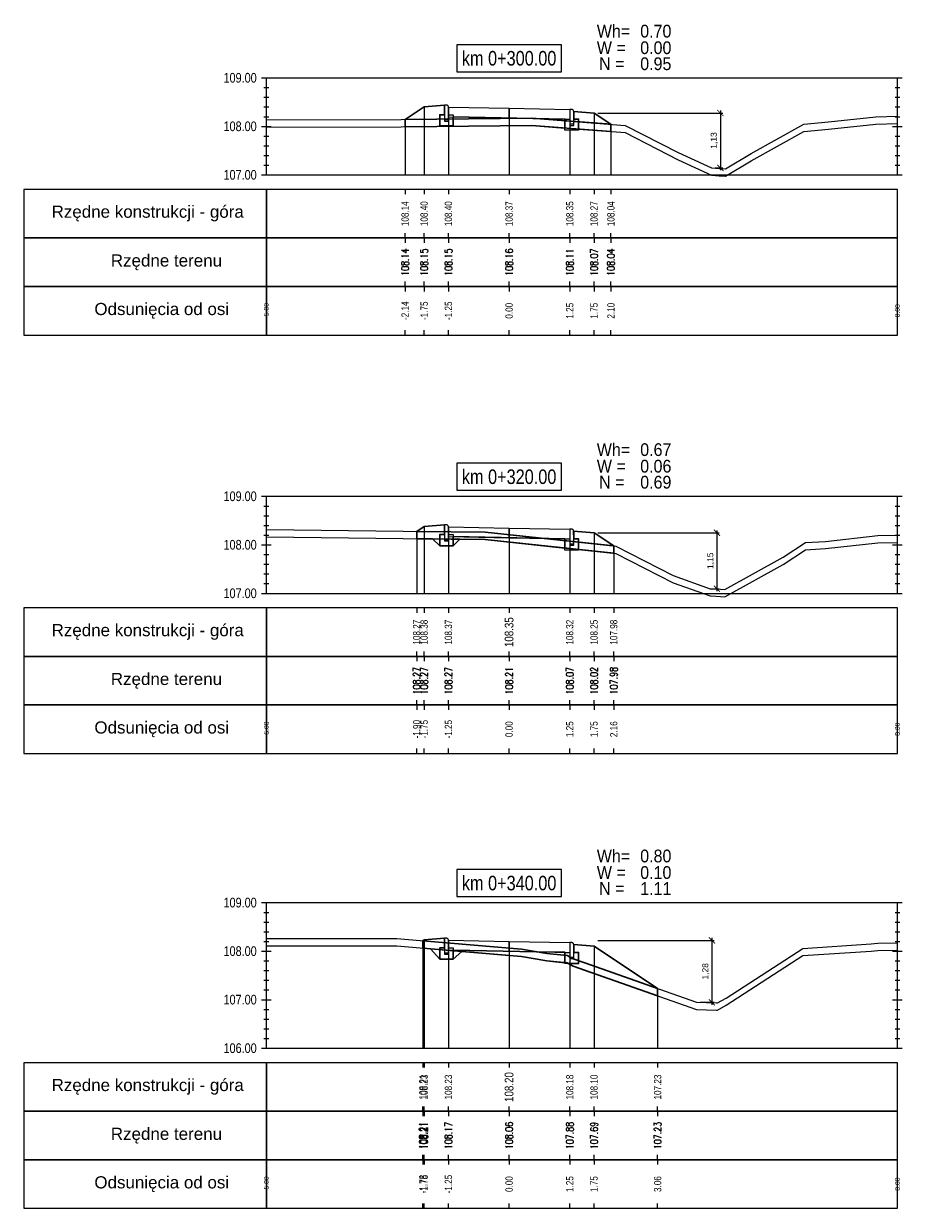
# Model space of a CAD drawing. Extents: x 7537626 to 7538805, y 5722894 to 5725486.
# Tile 23 of 105: x 7538074 to 7538092, y 5725457 to 5725481. Entities that reach past the tile are written whole.
import ezdxf

# ---------------------------------------------------------------- set-up
doc = ezdxf.new("R2010")
doc.units = 0
doc.header["$PDMODE"] = 35
doc.header["$PDSIZE"] = 0.3
for name, color, linetype in [('C-DROGI-PROFILE', 7, 'Continuous'), ('C-DROGI-PROFILE-ETYKIETY', 7, 'Continuous'), ('C-DROGI-PRZEKROJE-ETYKIETY', 7, 'Continuous'), ('C-POPRZECZKA-przekrój', 2, 'Continuous'), ('C-POPRZECZKA-widok', 1, 'Continuous')]:
    doc.layers.add(name, color=color, linetype=linetype)
for name, color, linetype, true_color in [('C-humus', 7, 'Continuous', 0x003df5), ('C-Teren', 7, 'Continuous', 0x008521), ('poprzeczki', 7, 'Continuous', 0x0000d6)]:
    doc.layers.add(name, color=color, linetype=linetype, true_color=true_color)
for name, color, linetype, lineweight, plot in [('D-1.pow. hum.', 7, 'Continuous', 30, False), ('D-2.wykop', 30, 'Continuous', 30, False), ('D-3.nasyp', 4, 'Continuous', 30, False)]:
    doc.layers.add(name, color=color, linetype=linetype, lineweight=lineweight, plot=plot)
doc.layers.add('D-roboty-ziemne-opis', color=2, linetype='Continuous', lineweight=30)
doc.styles.add('2mm08', font='arial.ttf', dxfattribs={"width": 0.8})
doc.styles.add('opis_50', font='arial.ttf', dxfattribs={"height": 0.125})
doc.styles.get("Standard").update_dxf_attribs({"font": 'arial.ttf'})
doc.dimstyles.new('OPIS_50', dxfattribs={"dimscale": 0.5, "dimtxt": 0.125, "dimasz": 0.25, "dimexe": 0.1, "dimexo": 0.15, "dimgap": 0.1, "dimtad": 1, "dimzin": 0, "dimtxsty": 'opis_50', "dimblk": 'ARCHTICK', "dimcen": 0.15, "dimdle": 0.1, "dimaunit": 2, "dimadec": 4, "dimazin": 0, "dimtfac": 1, "dimtmove": 0, "dimatfit": 3, "dimfxl": 1, "dimarcsym": 0})

# ---------------------------------------------------------------- blocks, each defined once
blk = doc.blocks.new('_ArchTick')
at = {"color": 0, "linetype": 'ByBlock', "const_width": 0.15}
blk.add_lwpolyline([(-0.5, -0.5), (0.5, 0.5)], dxfattribs=at)
blk = doc.blocks.new('*D48')
at = {"layer": 'Defpoints', "color": 0, "transparency": 16777216}
for p in [(7538086.014, 5725479.311), (7538088.432, 5725478.18), (7538088.616, 5725478.18)]:
    blk.add_point(p, dxfattribs=at)
at = {"layer": 'poprzeczki', "color": 0, "lineweight": -2, "transparency": 16777216}
for p, q in [((7538088.616, 5725479.361), (7538088.616, 5725478.13)), ((7538086.089, 5725479.311), (7538088.666, 5725479.311)), ((7538088.507, 5725478.18), (7538088.666, 5725478.18))]:
    blk.add_line(p, q, dxfattribs=at)
at = {"layer": 'poprzeczki', "color": 0, "lineweight": -2, "transparency": 16777216, "xscale": 0.125, "yscale": 0.125, "zscale": 0.125}
for p, rotation in [((7538088.616, 5725479.311), 90), ((7538088.616, 5725478.18), 270)]:
    blk.add_blockref('_ArchTick', p, dxfattribs=dict(at, rotation=rotation))
at = {"layer": 'poprzeczki', "color": 0, "transparency": 16777216, "insert": (7538088.491, 5725478.745), "char_height": 0.125, "attachment_point": 5, "rotation": 90, "style": 'opis_50'}
blk.add_mtext('1,13', dxfattribs=at)
blk = doc.blocks.new('*D49')
at = {"layer": 'Defpoints', "color": 0, "transparency": 16777216}
for p in [(7538086.014, 5725470.659), (7538088.408, 5725469.507), (7538088.544, 5725469.507)]:
    blk.add_point(p, dxfattribs=at)
at = {"layer": 'poprzeczki', "color": 0, "lineweight": -2, "transparency": 16777216}
for p, q in [((7538086.089, 5725470.659), (7538088.594, 5725470.659)), ((7538088.544, 5725470.709), (7538088.544, 5725469.457)), ((7538088.483, 5725469.507), (7538088.594, 5725469.507))]:
    blk.add_line(p, q, dxfattribs=at)
at = {"layer": 'poprzeczki', "color": 0, "lineweight": -2, "transparency": 16777216, "xscale": 0.125, "yscale": 0.125, "zscale": 0.125}
for p, rotation in [((7538088.544, 5725470.659), 90), ((7538088.544, 5725469.507), 270)]:
    blk.add_blockref('_ArchTick', p, dxfattribs=dict(at, rotation=rotation))
at = {"layer": 'poprzeczki', "color": 0, "transparency": 16777216, "insert": (7538088.419, 5725470.083), "char_height": 0.125, "attachment_point": 5, "rotation": 90, "style": 'opis_50'}
blk.add_mtext('1,15', dxfattribs=at)
blk = doc.blocks.new('*D50')
at = {"layer": 'Defpoints', "color": 0, "transparency": 16777216}
for p in [(7538086.014, 5725462.258), (7538088.123, 5725460.982), (7538088.441, 5725460.982)]:
    blk.add_point(p, dxfattribs=at)
at = {"layer": 'poprzeczki', "color": 0, "lineweight": -2, "transparency": 16777216}
for p, q in [((7538086.089, 5725462.258), (7538088.491, 5725462.258)), ((7538088.441, 5725462.308), (7538088.441, 5725460.932)), ((7538088.198, 5725460.982), (7538088.491, 5725460.982))]:
    blk.add_line(p, q, dxfattribs=at)
at = {"layer": 'poprzeczki', "color": 0, "lineweight": -2, "transparency": 16777216, "xscale": 0.125, "yscale": 0.125, "zscale": 0.125}
for p, rotation in [((7538088.441, 5725462.258), 90), ((7538088.441, 5725460.982), 270)]:
    blk.add_blockref('_ArchTick', p, dxfattribs=dict(at, rotation=rotation))
at = {"layer": 'poprzeczki', "color": 0, "transparency": 16777216, "insert": (7538088.316, 5725461.62), "char_height": 0.125, "attachment_point": 5, "rotation": 90, "style": 'opis_50'}
blk.add_mtext('1,28', dxfattribs=at)

msp = doc.modelspace()

# ---------------------------------------------------------------- linework, layer by layer
at = {"layer": 'C-DROGI-PROFILE', "color": 7, "linetype": 'Continuous', "lineweight": -3}
for p, q in [((7538082.121, 5725477.736), (7538082.121, 5725477.636)), ((7538082.514, 5725477.736), (7538082.514, 5725477.636)), ((7538083.014, 5725477.736), (7538083.014, 5725477.636)), ((7538084.264, 5725477.736), (7538084.264, 5725477.636)), ((7538085.514, 5725477.736), (7538085.514, 5725477.636)), ((7538086.014, 5725477.736), (7538086.014, 5725477.636)), ((7538086.362, 5725477.736), (7538086.362, 5725477.636)), ((7538082.121, 5725476.736), (7538082.121, 5725476.836)), ((7538082.121, 5725476.736), (7538082.121, 5725476.636)), ((7538082.514, 5725476.736), (7538082.514, 5725476.836)), ((7538082.514, 5725476.736), (7538082.514, 5725476.636)), ((7538083.014, 5725476.736), (7538083.014, 5725476.836)), ((7538083.014, 5725476.736), (7538083.014, 5725476.636)), ((7538084.264, 5725476.736), (7538084.264, 5725476.836)), ((7538084.264, 5725476.736), (7538084.264, 5725476.636)), ((7538085.514, 5725476.736), (7538085.514, 5725476.836)), ((7538085.514, 5725476.736), (7538085.514, 5725476.636)), ((7538086.014, 5725476.736), (7538086.014, 5725476.836)), ((7538086.014, 5725476.736), (7538086.014, 5725476.636)), ((7538086.362, 5725476.736), (7538086.362, 5725476.836)), ((7538086.362, 5725476.736), (7538086.362, 5725476.636)), ((7538082.121, 5725475.736), (7538082.121, 5725475.836)), ((7538082.121, 5725475.736), (7538082.121, 5725475.636)), ((7538082.514, 5725475.736), (7538082.514, 5725475.836)), ((7538082.514, 5725475.736), (7538082.514, 5725475.636)), ((7538083.014, 5725475.736), (7538083.014, 5725475.836)), ((7538083.014, 5725475.736), (7538083.014, 5725475.636)), ((7538084.264, 5725475.736), (7538084.264, 5725475.836)), ((7538084.264, 5725475.736), (7538084.264, 5725475.636)), ((7538085.514, 5725475.736), (7538085.514, 5725475.836)), ((7538085.514, 5725475.736), (7538085.514, 5725475.636)), ((7538086.014, 5725475.736), (7538086.014, 5725475.836)), ((7538086.014, 5725475.736), (7538086.014, 5725475.636)), ((7538086.362, 5725475.736), (7538086.362, 5725475.836)), ((7538086.362, 5725475.736), (7538086.362, 5725475.636)), ((7538082.121, 5725474.736), (7538082.121, 5725474.836)), ((7538082.514, 5725474.736), (7538082.514, 5725474.836)), ((7538083.014, 5725474.736), (7538083.014, 5725474.836)), ((7538084.264, 5725474.736), (7538084.264, 5725474.836)), ((7538085.514, 5725474.736), (7538085.514, 5725474.836)), ((7538086.014, 5725474.736), (7538086.014, 5725474.836)), ((7538086.362, 5725474.736), (7538086.362, 5725474.836)), ((7538082.36, 5725469.111), (7538082.36, 5725469.011)), ((7538082.514, 5725469.111), (7538082.514, 5725469.011)), ((7538083.014, 5725469.111), (7538083.014, 5725469.011)), ((7538084.264, 5725469.111), (7538084.264, 5725469.011)), ((7538085.514, 5725469.111), (7538085.514, 5725469.011)), ((7538086.014, 5725469.111), (7538086.014, 5725469.011)), ((7538086.42, 5725469.111), (7538086.42, 5725469.011)), ((7538082.36, 5725468.111), (7538082.36, 5725468.211)), ((7538082.36, 5725468.111), (7538082.36, 5725468.011)), ((7538082.514, 5725468.111), (7538082.514, 5725468.211)), ((7538082.514, 5725468.111), (7538082.514, 5725468.011)), ((7538083.014, 5725468.111), (7538083.014, 5725468.211)), ((7538083.014, 5725468.111), (7538083.014, 5725468.011)), ((7538084.264, 5725468.111), (7538084.264, 5725468.211)), ((7538084.264, 5725468.111), (7538084.264, 5725468.011)), ((7538085.514, 5725468.111), (7538085.514, 5725468.211)), ((7538085.514, 5725468.111), (7538085.514, 5725468.011)), ((7538086.014, 5725468.111), (7538086.014, 5725468.211)), ((7538086.014, 5725468.111), (7538086.014, 5725468.011)), ((7538086.42, 5725468.111), (7538086.42, 5725468.211)), ((7538086.42, 5725468.111), (7538086.42, 5725468.011)), ((7538082.36, 5725467.111), (7538082.36, 5725467.211)), ((7538082.514, 5725467.111), (7538082.514, 5725467.211)), ((7538083.014, 5725467.111), (7538083.014, 5725467.211)), ((7538084.264, 5725467.111), (7538084.264, 5725467.211)), ((7538085.514, 5725467.111), (7538085.514, 5725467.211)), ((7538086.014, 5725467.111), (7538086.014, 5725467.211)), ((7538086.42, 5725467.111), (7538086.42, 5725467.211)), ((7538082.36, 5725467.111), (7538082.36, 5725467.011)), ((7538082.514, 5725467.111), (7538082.514, 5725467.011)), ((7538083.014, 5725467.111), (7538083.014, 5725467.011)), ((7538084.264, 5725467.111), (7538084.264, 5725467.011)), ((7538085.514, 5725467.111), (7538085.514, 5725467.011)), ((7538086.014, 5725467.111), (7538086.014, 5725467.011)), ((7538086.42, 5725467.111), (7538086.42, 5725467.011)), ((7538082.36, 5725466.111), (7538082.36, 5725466.211)), ((7538082.514, 5725466.111), (7538082.514, 5725466.211)), ((7538083.014, 5725466.111), (7538083.014, 5725466.211)), ((7538084.264, 5725466.111), (7538084.264, 5725466.211)), ((7538085.514, 5725466.111), (7538085.514, 5725466.211)), ((7538086.014, 5725466.111), (7538086.014, 5725466.211)), ((7538086.42, 5725466.111), (7538086.42, 5725466.211)), ((7538082.487, 5725459.736), (7538082.487, 5725459.636)), ((7538082.514, 5725459.736), (7538082.514, 5725459.636)), ((7538083.014, 5725459.736), (7538083.014, 5725459.636)), ((7538084.264, 5725459.736), (7538084.264, 5725459.636)), ((7538085.514, 5725459.736), (7538085.514, 5725459.636)), ((7538086.014, 5725459.736), (7538086.014, 5725459.636)), ((7538087.324, 5725459.736), (7538087.324, 5725459.636)), ((7538082.487, 5725458.736), (7538082.487, 5725458.836)), ((7538082.514, 5725458.736), (7538082.514, 5725458.836)), ((7538083.014, 5725458.736), (7538083.014, 5725458.836)), ((7538084.264, 5725458.736), (7538084.264, 5725458.836)), ((7538085.514, 5725458.736), (7538085.514, 5725458.836)), ((7538086.014, 5725458.736), (7538086.014, 5725458.836)), ((7538087.324, 5725458.736), (7538087.324, 5725458.836)), ((7538082.487, 5725458.736), (7538082.487, 5725458.636)), ((7538082.514, 5725458.736), (7538082.514, 5725458.636)), ((7538083.014, 5725458.736), (7538083.014, 5725458.636)), ((7538084.264, 5725458.736), (7538084.264, 5725458.636)), ((7538085.514, 5725458.736), (7538085.514, 5725458.636)), ((7538086.014, 5725458.736), (7538086.014, 5725458.636)), ((7538087.324, 5725458.736), (7538087.324, 5725458.636)), ((7538082.487, 5725457.736), (7538082.487, 5725457.836)), ((7538082.487, 5725457.736), (7538082.487, 5725457.636)), ((7538082.514, 5725457.736), (7538082.514, 5725457.836)), ((7538082.514, 5725457.736), (7538082.514, 5725457.636)), ((7538083.014, 5725457.736), (7538083.014, 5725457.836)), ((7538083.014, 5725457.736), (7538083.014, 5725457.636)), ((7538084.264, 5725457.736), (7538084.264, 5725457.836)), ((7538084.264, 5725457.736), (7538084.264, 5725457.636)), ((7538085.514, 5725457.736), (7538085.514, 5725457.836)), ((7538085.514, 5725457.736), (7538085.514, 5725457.636)), ((7538086.014, 5725457.736), (7538086.014, 5725457.836)), ((7538086.014, 5725457.736), (7538086.014, 5725457.636)), ((7538087.324, 5725457.736), (7538087.324, 5725457.836)), ((7538087.324, 5725457.736), (7538087.324, 5725457.636)), ((7538082.487, 5725456.736), (7538082.487, 5725456.836)), ((7538082.514, 5725456.736), (7538082.514, 5725456.836)), ((7538083.014, 5725456.736), (7538083.014, 5725456.836)), ((7538084.264, 5725456.736), (7538084.264, 5725456.836)), ((7538085.514, 5725456.736), (7538085.514, 5725456.836)), ((7538086.014, 5725456.736), (7538086.014, 5725456.836)), ((7538087.324, 5725456.736), (7538087.324, 5725456.836))]:
    msp.add_line(p, q, dxfattribs=at)
at = {"layer": 'C-DROGI-PROFILE', "color": 1, "linetype": 'Continuous', "lineweight": -3}
for points in [[(7538079.264, 5725476.736), (7538079.264, 5725477.736), (7538074.264, 5725477.736), (7538074.264, 5725476.736)], [(7538079.264, 5725476.736), (7538092.264, 5725476.736), (7538092.264, 5725477.736), (7538079.264, 5725477.736)], [(7538079.264, 5725475.736), (7538079.264, 5725476.736), (7538074.264, 5725476.736), (7538074.264, 5725475.736)], [(7538079.264, 5725475.736), (7538092.264, 5725475.736), (7538092.264, 5725476.736), (7538079.264, 5725476.736)], [(7538079.264, 5725474.736), (7538079.264, 5725475.736), (7538074.264, 5725475.736), (7538074.264, 5725474.736)], [(7538079.264, 5725474.736), (7538092.264, 5725474.736), (7538092.264, 5725475.736), (7538079.264, 5725475.736)], [(7538079.264, 5725468.111), (7538079.264, 5725469.111), (7538074.264, 5725469.111), (7538074.264, 5725468.111)], [(7538079.264, 5725468.111), (7538092.264, 5725468.111), (7538092.264, 5725469.111), (7538079.264, 5725469.111)], [(7538079.264, 5725467.111), (7538079.264, 5725468.111), (7538074.264, 5725468.111), (7538074.264, 5725467.111)], [(7538079.264, 5725467.111), (7538092.264, 5725467.111), (7538092.264, 5725468.111), (7538079.264, 5725468.111)], [(7538079.264, 5725466.111), (7538079.264, 5725467.111), (7538074.264, 5725467.111), (7538074.264, 5725466.111)], [(7538079.264, 5725466.111), (7538092.264, 5725466.111), (7538092.264, 5725467.111), (7538079.264, 5725467.111)], [(7538079.264, 5725458.736), (7538079.264, 5725459.736), (7538074.264, 5725459.736), (7538074.264, 5725458.736)], [(7538079.264, 5725458.736), (7538092.264, 5725458.736), (7538092.264, 5725459.736), (7538079.264, 5725459.736)], [(7538079.264, 5725457.736), (7538079.264, 5725458.736), (7538074.264, 5725458.736), (7538074.264, 5725457.736)], [(7538079.264, 5725457.736), (7538092.264, 5725457.736), (7538092.264, 5725458.736), (7538079.264, 5725458.736)], [(7538079.264, 5725456.736), (7538079.264, 5725457.736), (7538074.264, 5725457.736), (7538074.264, 5725456.736)], [(7538079.264, 5725456.736), (7538092.264, 5725456.736), (7538092.264, 5725457.736), (7538079.264, 5725457.736)]]:
    msp.add_3dface(points, dxfattribs=at)
at = {"layer": 'C-DROGI-PRZEKROJE-ETYKIETY', "color": 1, "linetype": 'Continuous', "lineweight": -3}
for p, q in [((7538082.514, 5725479.441), (7538082.514, 5725478.036)), ((7538083.014, 5725479.435), (7538083.014, 5725478.036)), ((7538084.264, 5725479.41), (7538084.264, 5725478.036)), ((7538085.514, 5725479.385), (7538085.514, 5725478.036)), ((7538082.121, 5725479.179), (7538082.121, 5725478.036)), ((7538086.014, 5725479.311), (7538086.014, 5725478.036)), ((7538086.362, 5725479.079), (7538086.362, 5725478.036)), ((7538082.514, 5725470.789), (7538082.514, 5725469.411)), ((7538083.014, 5725470.783), (7538083.014, 5725469.411)), ((7538082.36, 5725470.686), (7538082.36, 5725469.411)), ((7538084.264, 5725470.758), (7538084.264, 5725469.411)), ((7538085.514, 5725470.733), (7538085.514, 5725469.411)), ((7538086.014, 5725470.659), (7538086.014, 5725469.411)), ((7538086.42, 5725470.389), (7538086.42, 5725469.411)), ((7538082.487, 5725462.25), (7538082.487, 5725460.036)), ((7538082.514, 5725462.268), (7538082.514, 5725460.036)), ((7538083.014, 5725462.262), (7538083.014, 5725460.036)), ((7538084.264, 5725462.237), (7538084.264, 5725460.036)), ((7538085.514, 5725462.212), (7538085.514, 5725460.036)), ((7538086.014, 5725462.138), (7538086.014, 5725460.036)), ((7538087.324, 5725461.265), (7538087.324, 5725460.036))]:
    msp.add_line(p, q, dxfattribs=at)
at = {"layer": 'C-humus'}
for p, q in [((7538090.847, 5725478.977), (7538091.821, 5725479.083)), ((7538091.821, 5725479.083), (7538092.264, 5725479.093)), ((7538079.264, 5725479.023), (7538082.039, 5725479.028)), ((7538082.039, 5725479.028), (7538084.732, 5725479.054)), ((7538084.732, 5725479.054), (7538086.653, 5725478.907)), ((7538086.653, 5725478.907), (7538087.747, 5725478.346)), ((7538089.252, 5725478.328), (7538090.335, 5725478.93)), ((7538090.335, 5725478.93), (7538090.847, 5725478.977)), ((7538087.747, 5725478.346), (7538088.432, 5725478.03)), ((7538088.723, 5725478.013), (7538089.252, 5725478.328)), ((7538088.432, 5725478.03), (7538088.593, 5725478.017)), ((7538088.593, 5725478.017), (7538088.723, 5725478.013)), ((7538079.264, 5725470.575), (7538083.773, 5725470.519)), ((7538083.773, 5725470.519), (7538086.465, 5725470.234)), ((7538089.91, 5725470.008), (7538090.37, 5725470.307)), ((7538090.37, 5725470.307), (7538090.78, 5725470.333)), ((7538090.78, 5725470.333), (7538091.863, 5725470.451)), ((7538091.863, 5725470.451), (7538092.264, 5725470.46)), ((7538086.465, 5725470.234), (7538087.643, 5725469.627)), ((7538088.707, 5725469.339), (7538089.91, 5725470.008)), ((7538087.643, 5725469.627), (7538088.408, 5725469.357)), ((7538088.408, 5725469.357), (7538088.532, 5725469.354)), ((7538088.532, 5725469.354), (7538088.707, 5725469.339)), ((7538079.264, 5725462.147), (7538081.951, 5725462.145)), ((7538081.951, 5725462.145), (7538084.517, 5725461.928)), ((7538090.317, 5725461.944), (7538091.725, 5725462.035)), ((7538091.725, 5725462.035), (7538091.863, 5725462.05)), ((7538091.863, 5725462.05), (7538092.264, 5725462.059)), ((7538084.517, 5725461.928), (7538085.042, 5725461.838)), ((7538085.042, 5725461.838), (7538085.458, 5725461.794)), ((7538085.458, 5725461.794), (7538085.585, 5725461.729)), ((7538088.737, 5725460.92), (7538090.317, 5725461.944)), ((7538085.585, 5725461.729), (7538088.123, 5725460.832)), ((7538088.123, 5725460.832), (7538088.534, 5725460.823)), ((7538088.534, 5725460.823), (7538088.56, 5725460.821)), ((7538088.56, 5725460.821), (7538088.737, 5725460.92))]:
    msp.add_line(p, q, dxfattribs=at)
at = {"layer": 'C-POPRZECZKA-przekrój', "color": 2, "linetype": 'Continuous', "lineweight": -3}
for p, q in [((7538082.121, 5725479.179), (7538082.514, 5725479.441)), ((7538082.514, 5725479.441), (7538082.934, 5725479.475)), ((7538082.974, 5725479.475), (7538082.934, 5725479.475)), ((7538082.934, 5725479.475), (7538082.934, 5725479.145)), ((7538082.98, 5725479.474), (7538082.974, 5725479.475)), ((7538082.988, 5725479.472), (7538082.98, 5725479.474)), ((7538082.996, 5725479.468), (7538082.988, 5725479.472)), ((7538083.002, 5725479.463), (7538082.996, 5725479.468)), ((7538083.007, 5725479.458), (7538083.002, 5725479.463)), ((7538083.011, 5725479.45), (7538083.007, 5725479.458)), ((7538083.013, 5725479.442), (7538083.011, 5725479.45)), ((7538083.014, 5725479.435), (7538083.013, 5725479.442)), ((7538083.014, 5725479.435), (7538084.264, 5725479.41)), ((7538083.014, 5725479.435), (7538083.015, 5725479.235)), ((7538083.014, 5725479.145), (7538083.014, 5725479.435)), ((7538083.014, 5725479.435), (7538083.014, 5725479.275)), ((7538084.264, 5725479.21), (7538084.264, 5725479.41)), ((7538084.264, 5725479.41), (7538085.514, 5725479.385)), ((7538085.514, 5725479.385), (7538085.513, 5725479.185)), ((7538085.554, 5725479.385), (7538085.514, 5725479.385)), ((7538085.514, 5725479.385), (7538085.514, 5725479.055)), ((7538085.56, 5725479.384), (7538085.554, 5725479.385)), ((7538085.568, 5725479.382), (7538085.56, 5725479.384)), ((7538085.576, 5725479.378), (7538085.568, 5725479.382)), ((7538085.582, 5725479.373), (7538085.576, 5725479.378)), ((7538085.587, 5725479.368), (7538085.582, 5725479.373)), ((7538085.591, 5725479.36), (7538085.587, 5725479.368)), ((7538085.593, 5725479.352), (7538085.591, 5725479.36)), ((7538085.594, 5725479.345), (7538085.593, 5725479.352)), ((7538085.594, 5725479.055), (7538085.594, 5725479.345)), ((7538085.594, 5725479.345), (7538085.594, 5725479.185)), ((7538085.594, 5725479.345), (7538086.014, 5725479.311)), ((7538082.834, 5725479.045), (7538082.834, 5725479.275)), ((7538082.834, 5725479.275), (7538082.934, 5725479.275)), ((7538082.934, 5725479.275), (7538082.934, 5725479.175)), ((7538082.934, 5725479.175), (7538083.014, 5725479.175)), ((7538082.934, 5725479.145), (7538083.014, 5725479.145)), ((7538083.014, 5725479.275), (7538083.114, 5725479.275)), ((7538083.015, 5725479.235), (7538084.264, 5725479.21)), ((7538083.114, 5725479.275), (7538083.114, 5725479.045)), ((7538084.264, 5725479.21), (7538085.513, 5725479.185)), ((7538085.414, 5725478.955), (7538085.414, 5725479.185)), ((7538085.414, 5725479.185), (7538085.514, 5725479.185)), ((7538085.514, 5725479.185), (7538085.514, 5725479.085)), ((7538085.514, 5725479.085), (7538085.594, 5725479.085)), ((7538085.594, 5725479.185), (7538085.694, 5725479.185)), ((7538085.694, 5725479.185), (7538085.694, 5725478.955)), ((7538086.014, 5725479.311), (7538086.362, 5725479.079)), ((7538083.114, 5725479.045), (7538082.834, 5725479.045)), ((7538085.694, 5725478.955), (7538085.414, 5725478.955)), ((7538085.514, 5725479.055), (7538085.594, 5725479.055)), ((7538082.36, 5725470.686), (7538082.514, 5725470.789)), ((7538082.514, 5725470.789), (7538082.934, 5725470.823)), ((7538082.974, 5725470.823), (7538082.934, 5725470.823)), ((7538082.934, 5725470.823), (7538082.934, 5725470.493)), ((7538082.98, 5725470.822), (7538082.974, 5725470.823)), ((7538082.988, 5725470.82), (7538082.98, 5725470.822)), ((7538082.996, 5725470.816), (7538082.988, 5725470.82)), ((7538083.002, 5725470.811), (7538082.996, 5725470.816)), ((7538083.007, 5725470.806), (7538083.002, 5725470.811)), ((7538083.011, 5725470.798), (7538083.007, 5725470.806)), ((7538083.013, 5725470.79), (7538083.011, 5725470.798)), ((7538083.014, 5725470.783), (7538083.013, 5725470.79)), ((7538083.014, 5725470.783), (7538084.264, 5725470.758)), ((7538083.014, 5725470.783), (7538083.015, 5725470.583)), ((7538083.014, 5725470.493), (7538083.014, 5725470.783)), ((7538083.014, 5725470.783), (7538083.014, 5725470.623)), ((7538082.834, 5725470.393), (7538082.834, 5725470.623)), ((7538082.834, 5725470.623), (7538082.934, 5725470.623)), ((7538082.934, 5725470.623), (7538082.934, 5725470.523)), ((7538083.014, 5725470.623), (7538083.114, 5725470.623)), ((7538083.015, 5725470.583), (7538084.264, 5725470.558)), ((7538083.114, 5725470.623), (7538083.114, 5725470.393)), ((7538084.264, 5725470.558), (7538084.264, 5725470.758)), ((7538084.264, 5725470.758), (7538085.514, 5725470.733)), ((7538084.264, 5725470.558), (7538085.513, 5725470.533)), ((7538085.514, 5725470.733), (7538085.513, 5725470.533)), ((7538085.554, 5725470.733), (7538085.514, 5725470.733)), ((7538085.514, 5725470.733), (7538085.514, 5725470.403)), ((7538085.56, 5725470.732), (7538085.554, 5725470.733)), ((7538085.568, 5725470.73), (7538085.56, 5725470.732)), ((7538085.576, 5725470.726), (7538085.568, 5725470.73)), ((7538085.582, 5725470.721), (7538085.576, 5725470.726)), ((7538085.587, 5725470.716), (7538085.582, 5725470.721)), ((7538085.591, 5725470.708), (7538085.587, 5725470.716)), ((7538085.593, 5725470.7), (7538085.591, 5725470.708)), ((7538085.594, 5725470.693), (7538085.593, 5725470.7)), ((7538085.594, 5725470.403), (7538085.594, 5725470.693)), ((7538085.594, 5725470.693), (7538085.594, 5725470.533)), ((7538085.594, 5725470.693), (7538086.014, 5725470.659)), ((7538086.014, 5725470.659), (7538086.42, 5725470.389)), ((7538083.114, 5725470.393), (7538082.834, 5725470.393)), ((7538082.934, 5725470.523), (7538083.014, 5725470.523)), ((7538082.934, 5725470.493), (7538083.014, 5725470.493)), ((7538085.414, 5725470.303), (7538085.414, 5725470.533)), ((7538085.414, 5725470.533), (7538085.514, 5725470.533)), ((7538085.694, 5725470.303), (7538085.414, 5725470.303)), ((7538085.514, 5725470.533), (7538085.514, 5725470.433)), ((7538085.514, 5725470.433), (7538085.594, 5725470.433)), ((7538085.514, 5725470.403), (7538085.594, 5725470.403)), ((7538085.594, 5725470.533), (7538085.694, 5725470.533)), ((7538085.694, 5725470.533), (7538085.694, 5725470.303)), ((7538082.487, 5725462.25), (7538082.514, 5725462.268)), ((7538082.514, 5725462.268), (7538082.934, 5725462.302)), ((7538082.974, 5725462.302), (7538082.934, 5725462.302)), ((7538082.934, 5725462.302), (7538082.934, 5725461.972)), ((7538082.98, 5725462.301), (7538082.974, 5725462.302)), ((7538082.988, 5725462.299), (7538082.98, 5725462.301)), ((7538082.996, 5725462.295), (7538082.988, 5725462.299)), ((7538083.002, 5725462.29), (7538082.996, 5725462.295)), ((7538083.007, 5725462.285), (7538083.002, 5725462.29)), ((7538083.011, 5725462.277), (7538083.007, 5725462.285)), ((7538083.013, 5725462.269), (7538083.011, 5725462.277)), ((7538083.014, 5725462.262), (7538083.013, 5725462.269)), ((7538083.014, 5725462.262), (7538084.264, 5725462.237)), ((7538083.014, 5725462.262), (7538083.015, 5725462.062)), ((7538083.014, 5725461.972), (7538083.014, 5725462.262)), ((7538083.014, 5725462.262), (7538083.014, 5725462.102)), ((7538084.264, 5725462.037), (7538084.264, 5725462.237)), ((7538084.264, 5725462.237), (7538085.514, 5725462.212)), ((7538082.834, 5725461.872), (7538082.834, 5725462.102)), ((7538082.834, 5725462.102), (7538082.934, 5725462.102)), ((7538082.934, 5725462.102), (7538082.934, 5725462.002)), ((7538082.934, 5725462.002), (7538083.014, 5725462.002)), ((7538083.014, 5725462.102), (7538083.114, 5725462.102)), ((7538083.015, 5725462.062), (7538084.264, 5725462.037)), ((7538083.114, 5725462.102), (7538083.114, 5725461.872)), ((7538084.264, 5725462.037), (7538085.513, 5725462.012)), ((7538085.414, 5725461.782), (7538085.414, 5725462.012)), ((7538085.414, 5725462.012), (7538085.514, 5725462.012)), ((7538085.514, 5725462.212), (7538085.513, 5725462.012)), ((7538085.554, 5725462.212), (7538085.514, 5725462.212)), ((7538085.514, 5725462.212), (7538085.514, 5725461.882)), ((7538085.514, 5725462.012), (7538085.514, 5725461.912)), ((7538085.56, 5725462.211), (7538085.554, 5725462.212)), ((7538085.568, 5725462.209), (7538085.56, 5725462.211)), ((7538085.576, 5725462.205), (7538085.568, 5725462.209)), ((7538085.582, 5725462.2), (7538085.576, 5725462.205)), ((7538085.587, 5725462.195), (7538085.582, 5725462.2)), ((7538085.591, 5725462.187), (7538085.587, 5725462.195)), ((7538085.593, 5725462.179), (7538085.591, 5725462.187)), ((7538085.594, 5725462.172), (7538085.593, 5725462.179)), ((7538085.594, 5725461.882), (7538085.594, 5725462.172)), ((7538085.594, 5725462.172), (7538085.594, 5725462.012)), ((7538085.594, 5725462.172), (7538086.014, 5725462.138)), ((7538085.594, 5725462.012), (7538085.694, 5725462.012)), ((7538085.694, 5725462.012), (7538085.694, 5725461.782)), ((7538086.014, 5725462.138), (7538087.324, 5725461.265)), ((7538083.114, 5725461.872), (7538082.834, 5725461.872)), ((7538082.934, 5725461.972), (7538083.014, 5725461.972)), ((7538085.694, 5725461.782), (7538085.414, 5725461.782)), ((7538085.514, 5725461.912), (7538085.594, 5725461.912)), ((7538085.514, 5725461.882), (7538085.594, 5725461.882))]:
    msp.add_line(p, q, dxfattribs=at)
at = {"layer": 'C-POPRZECZKA-widok', "color": 1, "linetype": 'Continuous', "lineweight": -3}
for p, q in [((7538079.164, 5725480.036), (7538092.364, 5725480.036)), ((7538079.214, 5725479.836), (7538079.314, 5725479.836)), ((7538079.264, 5725478.036), (7538079.264, 5725480.036)), ((7538092.214, 5725479.836), (7538092.314, 5725479.836)), ((7538092.264, 5725478.036), (7538092.264, 5725480.036)), ((7538079.214, 5725479.636), (7538079.314, 5725479.636)), ((7538092.214, 5725479.636), (7538092.314, 5725479.636)), ((7538079.214, 5725479.436), (7538079.314, 5725479.436)), ((7538092.214, 5725479.436), (7538092.314, 5725479.436)), ((7538079.214, 5725479.236), (7538079.314, 5725479.236)), ((7538092.214, 5725479.236), (7538092.314, 5725479.236)), ((7538079.164, 5725479.036), (7538079.364, 5725479.036)), ((7538079.214, 5725479.036), (7538079.314, 5725479.036)), ((7538079.214, 5725478.836), (7538079.314, 5725478.836)), ((7538092.164, 5725479.036), (7538092.364, 5725479.036)), ((7538092.214, 5725479.036), (7538092.314, 5725479.036)), ((7538092.214, 5725478.836), (7538092.314, 5725478.836)), ((7538079.214, 5725478.636), (7538079.314, 5725478.636)), ((7538092.214, 5725478.636), (7538092.314, 5725478.636)), ((7538079.214, 5725478.436), (7538079.314, 5725478.436)), ((7538092.214, 5725478.436), (7538092.314, 5725478.436)), ((7538079.214, 5725478.236), (7538079.314, 5725478.236)), ((7538092.214, 5725478.236), (7538092.314, 5725478.236)), ((7538079.164, 5725478.036), (7538092.364, 5725478.036)), ((7538079.164, 5725471.411), (7538092.364, 5725471.411)), ((7538079.264, 5725469.411), (7538079.264, 5725471.411)), ((7538092.264, 5725469.411), (7538092.264, 5725471.411)), ((7538079.214, 5725471.211), (7538079.314, 5725471.211)), ((7538092.214, 5725471.211), (7538092.314, 5725471.211)), ((7538079.214, 5725471.011), (7538079.314, 5725471.011)), ((7538079.214, 5725470.811), (7538079.314, 5725470.811)), ((7538092.214, 5725471.011), (7538092.314, 5725471.011)), ((7538092.214, 5725470.811), (7538092.314, 5725470.811)), ((7538079.214, 5725470.611), (7538079.314, 5725470.611)), ((7538092.214, 5725470.611), (7538092.314, 5725470.611)), ((7538079.164, 5725470.411), (7538079.364, 5725470.411)), ((7538079.214, 5725470.411), (7538079.314, 5725470.411)), ((7538092.164, 5725470.411), (7538092.364, 5725470.411)), ((7538092.214, 5725470.411), (7538092.314, 5725470.411)), ((7538079.214, 5725470.211), (7538079.314, 5725470.211)), ((7538092.214, 5725470.211), (7538092.314, 5725470.211)), ((7538079.214, 5725470.011), (7538079.314, 5725470.011)), ((7538079.214, 5725469.811), (7538079.314, 5725469.811)), ((7538092.214, 5725470.011), (7538092.314, 5725470.011)), ((7538092.214, 5725469.811), (7538092.314, 5725469.811)), ((7538079.214, 5725469.611), (7538079.314, 5725469.611)), ((7538092.214, 5725469.611), (7538092.314, 5725469.611)), ((7538079.164, 5725469.411), (7538092.364, 5725469.411)), ((7538079.164, 5725463.036), (7538092.364, 5725463.036)), ((7538079.264, 5725460.036), (7538079.264, 5725463.036)), ((7538092.264, 5725460.036), (7538092.264, 5725463.036)), ((7538079.214, 5725462.836), (7538079.314, 5725462.836)), ((7538092.214, 5725462.836), (7538092.314, 5725462.836)), ((7538079.214, 5725462.636), (7538079.314, 5725462.636)), ((7538092.214, 5725462.636), (7538092.314, 5725462.636)), ((7538079.214, 5725462.436), (7538079.314, 5725462.436)), ((7538079.214, 5725462.236), (7538079.314, 5725462.236)), ((7538092.214, 5725462.436), (7538092.314, 5725462.436)), ((7538092.214, 5725462.236), (7538092.314, 5725462.236)), ((7538079.164, 5725462.036), (7538079.364, 5725462.036)), ((7538079.214, 5725462.036), (7538079.314, 5725462.036)), ((7538092.164, 5725462.036), (7538092.364, 5725462.036)), ((7538092.214, 5725462.036), (7538092.314, 5725462.036)), ((7538079.214, 5725461.836), (7538079.314, 5725461.836)), ((7538092.214, 5725461.836), (7538092.314, 5725461.836)), ((7538079.214, 5725461.636), (7538079.314, 5725461.636)), ((7538092.214, 5725461.636), (7538092.314, 5725461.636)), ((7538079.214, 5725461.436), (7538079.314, 5725461.436)), ((7538092.214, 5725461.436), (7538092.314, 5725461.436)), ((7538079.164, 5725461.036), (7538079.364, 5725461.036)), ((7538079.214, 5725461.236), (7538079.314, 5725461.236)), ((7538079.214, 5725461.036), (7538079.314, 5725461.036)), ((7538092.164, 5725461.036), (7538092.364, 5725461.036)), ((7538092.214, 5725461.236), (7538092.314, 5725461.236)), ((7538092.214, 5725461.036), (7538092.314, 5725461.036)), ((7538079.214, 5725460.836), (7538079.314, 5725460.836)), ((7538092.214, 5725460.836), (7538092.314, 5725460.836)), ((7538079.214, 5725460.636), (7538079.314, 5725460.636)), ((7538092.214, 5725460.636), (7538092.314, 5725460.636)), ((7538079.214, 5725460.436), (7538079.314, 5725460.436)), ((7538092.214, 5725460.436), (7538092.314, 5725460.436)), ((7538079.164, 5725460.036), (7538092.364, 5725460.036)), ((7538079.214, 5725460.236), (7538079.314, 5725460.236)), ((7538092.214, 5725460.236), (7538092.314, 5725460.236))]:
    msp.add_line(p, q, dxfattribs=at)
at = {"layer": 'C-POPRZECZKA-widok', "color": 3, "linetype": 'Continuous', "lineweight": -3}
for points in [[(7538083.184, 5725480.161), (7538085.344, 5725480.161), (7538085.344, 5725480.718), (7538083.184, 5725480.718)], [(7538083.184, 5725471.536), (7538085.344, 5725471.536), (7538085.344, 5725472.093), (7538083.184, 5725472.093)], [(7538083.184, 5725463.161), (7538085.344, 5725463.161), (7538085.344, 5725463.718), (7538083.184, 5725463.718)]]:
    msp.add_3dface(points, dxfattribs=at)
at = {"layer": 'C-Teren'}
for p, q in [((7538079.264, 5725479.173), (7538082.039, 5725479.178)), ((7538082.039, 5725479.178), (7538084.732, 5725479.204)), ((7538084.732, 5725479.204), (7538086.653, 5725479.057)), ((7538090.335, 5725479.08), (7538090.847, 5725479.127)), ((7538090.847, 5725479.127), (7538091.821, 5725479.233)), ((7538091.821, 5725479.233), (7538092.264, 5725479.243)), ((7538086.653, 5725479.057), (7538087.747, 5725478.496)), ((7538089.252, 5725478.478), (7538090.335, 5725479.08)), ((7538087.747, 5725478.496), (7538088.432, 5725478.18)), ((7538088.723, 5725478.163), (7538089.252, 5725478.478)), ((7538088.432, 5725478.18), (7538088.593, 5725478.167)), ((7538088.593, 5725478.167), (7538088.723, 5725478.163)), ((7538079.264, 5725470.725), (7538083.773, 5725470.669)), ((7538083.773, 5725470.669), (7538086.465, 5725470.384)), ((7538090.78, 5725470.483), (7538091.863, 5725470.601)), ((7538091.863, 5725470.601), (7538092.264, 5725470.61)), ((7538086.465, 5725470.384), (7538087.643, 5725469.777)), ((7538089.91, 5725470.158), (7538090.37, 5725470.457)), ((7538090.37, 5725470.457), (7538090.78, 5725470.483)), ((7538088.707, 5725469.489), (7538089.91, 5725470.158)), ((7538087.643, 5725469.777), (7538088.408, 5725469.507)), ((7538088.408, 5725469.507), (7538088.532, 5725469.504)), ((7538088.532, 5725469.504), (7538088.707, 5725469.489)), ((7538079.264, 5725462.297), (7538081.951, 5725462.295)), ((7538081.951, 5725462.295), (7538084.517, 5725462.078)), ((7538084.517, 5725462.078), (7538085.042, 5725461.988)), ((7538088.737, 5725461.07), (7538090.317, 5725462.094)), ((7538090.317, 5725462.094), (7538091.725, 5725462.185)), ((7538091.725, 5725462.185), (7538091.863, 5725462.2)), ((7538091.863, 5725462.2), (7538092.264, 5725462.209)), ((7538085.042, 5725461.988), (7538085.458, 5725461.944)), ((7538085.458, 5725461.944), (7538085.585, 5725461.879)), ((7538085.585, 5725461.879), (7538088.123, 5725460.982)), ((7538088.56, 5725460.971), (7538088.737, 5725461.07)), ((7538088.123, 5725460.982), (7538088.534, 5725460.973)), ((7538088.534, 5725460.973), (7538088.56, 5725460.971))]:
    msp.add_line(p, q, dxfattribs=at)
at = {"layer": 'D-1.pow. hum.'}
for points in [[(7538082.121, 5725479.179), (7538082.123, 5725479.029), (7538084.732, 5725479.054), (7538086.362, 5725478.929), (7538086.362, 5725479.079), (7538084.732, 5725479.204), (7538082.121, 5725479.179)], [(7538082.36, 5725470.686), (7538082.36, 5725470.536), (7538083.773, 5725470.519), (7538086.42, 5725470.239), (7538086.42, 5725470.389), (7538083.773, 5725470.669), (7538082.36, 5725470.686)], [(7538082.487, 5725462.25), (7538082.487, 5725462.1), (7538084.517, 5725461.928), (7538085.042, 5725461.838), (7538085.458, 5725461.794), (7538085.585, 5725461.729), (7538087.324, 5725461.115), (7538087.324, 5725461.265), (7538085.821, 5725461.796), (7538085.585, 5725461.879), (7538085.458, 5725461.944), (7538085.042, 5725461.988), (7538084.517, 5725462.078), (7538082.487, 5725462.25)]]:
    msp.add_lwpolyline(points, dxfattribs=at)
at = {"layer": 'D-2.wykop'}
for points in [[(7538082.683, 5725470.532), (7538082.834, 5725470.393), (7538083.114, 5725470.393), (7538083.248, 5725470.525), (7538082.683, 5725470.532)], [(7538082.647, 5725462.086), (7538082.834, 5725461.872), (7538083.114, 5725461.872), (7538083.293, 5725462.032), (7538082.647, 5725462.086)]]:
    msp.add_lwpolyline(points, dxfattribs=at)
at = {"layer": 'D-3.nasyp'}
for points in [[(7538082.834, 5725479.045), (7538082.834, 5725479.275), (7538082.934, 5725479.275), (7538082.934, 5725479.475), (7538082.514, 5725479.441), (7538082.121, 5725479.179), (7538082.123, 5725479.029), (7538084.732, 5725479.054), (7538085.414, 5725479.002), (7538085.414, 5725479.185), (7538083.114, 5725479.233), (7538083.114, 5725479.045), (7538082.834, 5725479.045)], [(7538085.594, 5725479.345), (7538085.594, 5725479.185), (7538085.694, 5725479.185), (7538085.694, 5725478.98), (7538086.362, 5725478.929), (7538086.362, 5725479.079), (7538086.014, 5725479.311), (7538085.594, 5725479.345)], [(7538082.834, 5725470.393), (7538082.834, 5725470.623), (7538082.934, 5725470.623), (7538082.934, 5725470.823), (7538082.514, 5725470.789), (7538082.36, 5725470.686), (7538082.36, 5725470.536), (7538082.683, 5725470.532), (7538082.834, 5725470.393)], [(7538083.114, 5725470.581), (7538083.114, 5725470.393), (7538083.248, 5725470.525), (7538083.773, 5725470.519), (7538085.414, 5725470.345), (7538085.414, 5725470.533), (7538083.114, 5725470.581)], [(7538085.593, 5725470.693), (7538085.594, 5725470.533), (7538085.694, 5725470.533), (7538085.694, 5725470.315), (7538086.42, 5725470.239), (7538086.42, 5725470.389), (7538086.014, 5725470.659), (7538085.593, 5725470.693)], [(7538082.834, 5725461.872), (7538082.834, 5725462.102), (7538082.934, 5725462.102), (7538082.934, 5725462.302), (7538082.514, 5725462.268), (7538082.487, 5725462.25), (7538082.487, 5725462.1), (7538082.647, 5725462.086), (7538082.834, 5725461.872)], [(7538083.114, 5725462.06), (7538083.114, 5725461.872), (7538083.293, 5725462.032), (7538084.517, 5725461.928), (7538085.042, 5725461.838), (7538085.414, 5725461.799), (7538085.415, 5725462.014), (7538084.826, 5725462.025), (7538083.114, 5725462.06)], [(7538085.594, 5725462.172), (7538085.594, 5725462.012), (7538085.694, 5725462.012), (7538085.694, 5725461.782), (7538085.483, 5725461.782), (7538085.585, 5725461.729), (7538087.324, 5725461.115), (7538087.324, 5725461.265), (7538086.014, 5725462.138), (7538085.594, 5725462.172)]]:
    msp.add_lwpolyline(points, dxfattribs=at)

# ---------------------------------------------------------------- texts
at = {"layer": 'C-DROGI-PROFILE', "color": 2}
for s, p in [('Rzędne konstrukcji - góra', (7538074.839, 5725477.153)), ('Rzędne terenu', (7538076.059, 5725476.147)), ('Odsunięcia od osi', (7538075.72, 5725475.147)), ('Rzędne konstrukcji - góra', (7538074.839, 5725468.528)), ('Rzędne terenu', (7538076.059, 5725467.522)), ('Odsunięcia od osi', (7538075.72, 5725466.522)), ('Rzędne konstrukcji - góra', (7538074.839, 5725459.153)), ('Rzędne terenu', (7538076.059, 5725458.147)), ('Odsunięcia od osi', (7538075.72, 5725457.147))]:
    msp.add_text(s, height=0.25, dxfattribs=at).set_placement(p)
at = {"layer": 'C-DROGI-PROFILE-ETYKIETY', "color": 1, "linetype": 'Continuous', "lineweight": -3, "attachment_point": 5, "rotation": 90, "style": '2mm08'}
for s, insert, char_height in [('108.14', (7538082.121, 5725477.236), 0.15), ('108.40', (7538082.514, 5725477.236), 0.15), ('108.40', (7538083.014, 5725477.236), 0.15), ('108.37', (7538084.264, 5725477.236), 0.15), ('108.35', (7538085.514, 5725477.236), 0.15), ('108.27', (7538086.014, 5725477.236), 0.15), ('108.04', (7538086.362, 5725477.236), 0.15), ('{\\Fsimplex.shx|c238;108.14}', (7538082.121, 5725476.236), 0.15), ('{\\Fsimplex.shx|c238;108.15}', (7538082.514, 5725476.236), 0.15), ('{\\Fsimplex.shx|c238;108.15}', (7538083.014, 5725476.236), 0.15), ('{\\Fsimplex.shx|c238;108.16}', (7538084.264, 5725476.236), 0.15), ('{\\Fsimplex.shx|c238;108.11}', (7538085.514, 5725476.236), 0.15), ('{\\Fsimplex.shx|c238;108.07}', (7538086.014, 5725476.236), 0.15), ('{\\Fsimplex.shx|c238;108.04}', (7538086.362, 5725476.236), 0.15), ('-2.14', (7538082.121, 5725475.236), 0.15), ('-1.75', (7538082.514, 5725475.236), 0.15), ('-1.25', (7538083.014, 5725475.236), 0.15), ('0.00', (7538084.264, 5725475.236), 0.15), ('1.25', (7538085.514, 5725475.236), 0.15), ('1.75', (7538086.014, 5725475.236), 0.15), ('2.10', (7538086.362, 5725475.236), 0.15), ('108.27', (7538082.36, 5725468.611), 0.15), ('108.38', (7538082.514, 5725468.611), 0.15), ('108.37', (7538083.014, 5725468.611), 0.15), ('108.35', (7538084.264, 5725468.611), 0.18), ('108.32', (7538085.514, 5725468.611), 0.15), ('108.25', (7538086.014, 5725468.611), 0.15), ('107.98', (7538086.42, 5725468.611), 0.15), ('{\\Fsimplex.shx|c238;108.27}', (7538082.36, 5725467.611), 0.15), ('{\\Fsimplex.shx|c238;108.27}', (7538082.514, 5725467.611), 0.15), ('{\\Fsimplex.shx|c238;108.27}', (7538083.014, 5725467.611), 0.15), ('{\\Fsimplex.shx|c238;108.21}', (7538084.264, 5725467.611), 0.15), ('{\\Fsimplex.shx|c238;108.07}', (7538085.514, 5725467.611), 0.15), ('{\\Fsimplex.shx|c238;108.02}', (7538086.014, 5725467.611), 0.15), ('{\\Fsimplex.shx|c238;107.98}', (7538086.42, 5725467.611), 0.15), ('-1.90', (7538082.36, 5725466.611), 0.15), ('-1.75', (7538082.514, 5725466.611), 0.15), ('-1.25', (7538083.014, 5725466.611), 0.15), ('0.00', (7538084.264, 5725466.611), 0.15), ('1.25', (7538085.514, 5725466.611), 0.15), ('1.75', (7538086.014, 5725466.611), 0.15), ('2.16', (7538086.42, 5725466.611), 0.15), ('108.20', (7538084.264, 5725459.236), 0.18), ('108.21', (7538082.487, 5725459.236), 0.15), ('108.23', (7538082.514, 5725459.236), 0.15), ('108.23', (7538083.014, 5725459.236), 0.15), ('108.18', (7538085.514, 5725459.236), 0.15), ('108.10', (7538086.014, 5725459.236), 0.15), ('107.23', (7538087.324, 5725459.236), 0.15), ('{\\Fsimplex.shx|c238;108.21}', (7538082.487, 5725458.236), 0.15), ('{\\Fsimplex.shx|c238;108.21}', (7538082.514, 5725458.236), 0.15), ('{\\Fsimplex.shx|c238;108.17}', (7538083.014, 5725458.236), 0.15), ('{\\Fsimplex.shx|c238;108.06}', (7538084.264, 5725458.236), 0.15), ('{\\Fsimplex.shx|c238;107.88}', (7538085.514, 5725458.236), 0.15), ('{\\Fsimplex.shx|c238;107.69}', (7538086.014, 5725458.236), 0.15), ('{\\Fsimplex.shx|c238;107.23}', (7538087.324, 5725458.236), 0.15), ('-1.78', (7538082.487, 5725457.236), 0.15), ('-1.75', (7538082.514, 5725457.236), 0.15), ('-1.25', (7538083.014, 5725457.236), 0.15), ('0.00', (7538084.264, 5725457.236), 0.15), ('1.25', (7538085.514, 5725457.236), 0.15), ('1.75', (7538086.014, 5725457.236), 0.15), ('3.06', (7538087.324, 5725457.236), 0.15)]:
    msp.add_mtext(s, dxfattribs=dict(at, insert=insert, char_height=char_height))
at = {"layer": 'C-DROGI-PROFILE-ETYKIETY', "color": 7, "linetype": 'Continuous', "lineweight": -3, "char_height": 0.1, "attachment_point": 5, "rotation": 90, "style": '2mm08'}
for s, insert in [('-5.00', (7538079.264, 5725475.236)), ('8.00', (7538092.264, 5725475.236)), ('-5.00', (7538079.264, 5725466.611)), ('8.00', (7538092.264, 5725466.611)), ('-5.00', (7538079.264, 5725457.236)), ('8.00', (7538092.264, 5725457.236))]:
    msp.add_mtext(s, dxfattribs=dict(at, insert=insert))
at = {"layer": 'C-POPRZECZKA-widok', "color": 3, "linetype": 'Continuous', "lineweight": -3, "char_height": 0.3, "attachment_point": 8, "style": '2mm08'}
for s, insert in [('km 0+300.00', (7538084.264, 5725480.286)), ('km 0+320.00', (7538084.264, 5725471.661)), ('km 0+340.00', (7538084.264, 5725463.286))]:
    msp.add_mtext(s, dxfattribs=dict(at, insert=insert))
at = {"layer": 'C-POPRZECZKA-widok', "color": 1, "linetype": 'Continuous', "lineweight": -3, "char_height": 0.2, "attachment_point": 6, "style": '2mm08'}
for s, insert in [('109.00', (7538079.064, 5725480.036)), ('108.00', (7538079.064, 5725479.036)), ('107.00', (7538079.064, 5725478.036)), ('109.00', (7538079.064, 5725471.411)), ('108.00', (7538079.064, 5725470.411)), ('107.00', (7538079.064, 5725469.411)), ('109.00', (7538079.064, 5725463.036)), ('108.00', (7538079.064, 5725462.036)), ('107.00', (7538079.064, 5725461.036)), ('106.00', (7538079.064, 5725460.036))]:
    msp.add_mtext(s, dxfattribs=dict(at, insert=insert))
at = {"layer": 'D-roboty-ziemne-opis', "lineweight": 25, "width": 0.9}
for s, p in [('Wh=', (7538086.071, 5725480.867)), ('0.70', (7538086.965, 5725480.867)), ('0.00', (7538086.965, 5725480.526)), ('W =', (7538086.071, 5725480.526)), ('N =', (7538086.119, 5725480.196)), ('0.95', (7538086.965, 5725480.196)), ('Wh=', (7538086.071, 5725472.242)), ('0.67', (7538086.965, 5725472.242)), ('W =', (7538086.071, 5725471.901)), ('0.06', (7538086.965, 5725471.901)), ('N =', (7538086.119, 5725471.571)), ('0.69', (7538086.965, 5725471.571)), ('Wh=', (7538086.071, 5725463.867)), ('0.80', (7538086.965, 5725463.867)), ('W =', (7538086.071, 5725463.526)), ('0.10', (7538086.965, 5725463.526)), ('N =', (7538086.119, 5725463.196)), ('1.11', (7538086.965, 5725463.196))]:
    msp.add_text(s, height=0.2625, dxfattribs=at).set_placement(p)

# ---------------------------------------------------------------- dimensions: what is measured, and where the dimension line sits
at = {"layer": 'poprzeczki'}
for base, p1, p2, picture, middle in [((7538088.616, 5725478.18), (7538086.014, 5725479.311), (7538088.432, 5725478.18), '*D48', (7538088.491, 5725478.745)), ((7538088.544, 5725469.507), (7538086.014, 5725470.659), (7538088.408, 5725469.507), '*D49', (7538088.419, 5725470.083)), ((7538088.441, 5725460.982), (7538086.014, 5725462.258), (7538088.123, 5725460.982), '*D50', (7538088.316, 5725461.62))]:
    dim = msp.add_linear_dim(base=base, p1=p1, p2=p2, angle=90, dimstyle='OPIS_50', dxfattribs=at)
    dim.commit()
    dim.dimension.update_dxf_attribs({"geometry": picture, "text_midpoint": middle})

doc.saveas('drawing.dxf')
